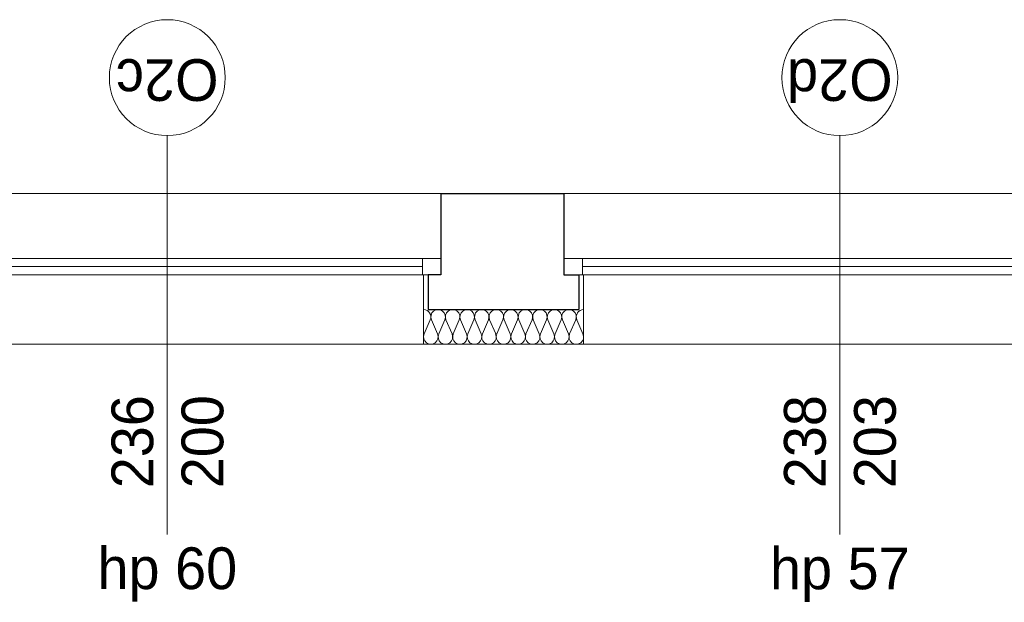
# Model space of a CAD drawing. Extents: x -21260 to 35740, y -2672 to 187028.
# Tile 74 of 120: x -5742 to -1497, y 90203 to 92716. Entities that reach past the tile are written whole.
import ezdxf

# ---------------------------------------------------------------- set-up
doc = ezdxf.new("R2010")
doc.units = 0
doc.header["$MEASUREMENT"] = 0
doc.layers.add('arch izolacje_Nr_Pióra__3', color=7, linetype='Continuous', lineweight=13, true_color=0xff6600)
doc.layers.add('Arch ocieplenie_Nr_Pióra__22', color=7, linetype='Continuous', lineweight=9, true_color=0x7f7f7f)
doc.layers.add('Arch ocieplenie', color=7, linetype='Continuous')
for name, color, linetype, lineweight in [('Arch opisy okien_Nr_Pióra__21', 7, 'Continuous', 13), ('INWENT OPISY_Nr_Pióra__21', 7, 'Continuous', 13), ('INWENT. OKNA_Nr_Pióra__5', 7, 'Continuous', 13), ('INWENT.ŚCIANY_Nr_Pióra__1', 7, 'Continuous', 25), ('INWENT.ŚCIANY_Nr_Pióra__21', 7, 'Continuous', 13)]:
    doc.layers.add(name, color=color, linetype=linetype, lineweight=lineweight)
doc.styles.add('GENERATED_STYLE_6', font='txt')
doc.styles.add('GENERATED_STYLE_7', font='txt')

# ---------------------------------------------------------------- blocks, each defined once
blk = doc.blocks.new('Izolacja cieplna 14_159', base_point=(-3310.9, 91465.9))
at = {"layer": 'Arch ocieplenie_Nr_Pióra__22', "linetype": 'Continuous'}
for p, q in [((-3972.2, 91421.2), (-3998.3, 91360.6)), ((-3940.8, 91360.6), (-3966.9, 91421.2)), ((-3909.5, 91421.2), (-3935.6, 91360.6)), ((-3878.1, 91360.6), (-3904.2, 91421.2)), ((-3846.7, 91421.2), (-3872.8, 91360.6)), ((-3815.4, 91360.6), (-3841.5, 91421.2)), ((-3784, 91421.2), (-3810.1, 91360.6)), ((-3752.7, 91360.6), (-3778.7, 91421.2)), ((-3721.3, 91421.2), (-3747.4, 91360.6)), ((-3689.9, 91360.6), (-3716, 91421.2)), ((-3658.6, 91421.2), (-3684.7, 91360.6)), ((-3627.2, 91360.6), (-3653.3, 91421.2)), ((-3595.8, 91421.2), (-3621.9, 91360.6)), ((-3564.5, 91360.6), (-3590.6, 91421.2)), ((-3533.1, 91421.2), (-3559.2, 91360.6)), ((-3501.7, 91360.6), (-3527.8, 91421.2)), ((-3470.4, 91421.2), (-3496.5, 91360.6)), ((-3439, 91360.6), (-3465.1, 91421.2)), ((-3407.7, 91421.2), (-3433.7, 91360.6)), ((-3376.3, 91360.6), (-3402.4, 91421.2)), ((-3344.9, 91421.2), (-3371, 91360.6)), ((-3313.6, 91360.6), (-3339.7, 91421.2))]:
    blk.add_line(p, q, dxfattribs=at)
for centre, start_param, end_param in [((-4000.9, 91434), 1.158004, 3.141593), ((-3938.2, 91434), 1.158004, 5.125183), ((-3875.5, 91434), 1.158004, 5.125183), ((-3812.7, 91434), 1.158004, 5.125183), ((-3750, 91434), 1.158004, 5.125183), ((-3687.3, 91434), 1.158004, 5.125183), ((-3624.6, 91434), 1.158004, 5.125183), ((-3561.8, 91434), 1.158004, 5.125183), ((-3499.1, 91434), 1.158004, 5.125183), ((-3436.4, 91434), 1.158004, 5.125183), ((-3373.7, 91434), 1.158004, 5.125183), ((-3310.9, 91434), 3.141593, 5.125182), ((-3969.6, 91347.8), 4.299595, 8.266775), ((-3906.8, 91347.8), 4.299595, 8.266775), ((-3844.1, 91347.8), 4.299595, 8.266775), ((-3781.4, 91347.8), 4.299595, 8.266775), ((-3718.7, 91347.8), 4.299595, 8.266775), ((-3655.9, 91347.8), 4.299595, 8.266775), ((-3593.2, 91347.8), 4.299595, 8.266775), ((-3530.5, 91347.8), 4.299595, 8.266775), ((-3467.7, 91347.8), 4.299595, 8.266775), ((-3405, 91347.8), 4.299595, 8.266775), ((-3342.3, 91347.8), 4.299595, 8.266775)]:
    blk.add_ellipse(centre, major_axis=(0, -31.9), ratio=0.983133, start_param=start_param, end_param=end_param, dxfattribs=at)

msp = doc.modelspace()

# ---------------------------------------------------------------- linework, layer by layer
at = {"layer": 'arch izolacje_Nr_Pióra__3', "linetype": 'Continuous'}
for p, q in [((-4000.9, 91315.9), (-4000.9, 91615.9)), ((-3310.9, 91615.9), (-3310.9, 91315.9)), ((1929.1, 91315.9), (-8180.9, 91315.9)), ((-3310.9, 91315.9), (-4000.9, 91315.9))]:
    msp.add_line(p, q, dxfattribs=at)
at = {"layer": 'Arch opisy okien_Nr_Pióra__21', "linetype": 'Continuous'}
for centre in [(-5105.9, 92465.9), (-2205.9, 92465.9)]:
    msp.add_circle(centre, 250, dxfattribs=at)
at = {"layer": 'INWENT OPISY_Nr_Pióra__21', "linetype": 'Continuous'}
for p, q in [((-5105.9, 92215.9), (-5105.9, 90495.9)), ((-2205.9, 92215.9), (-2205.9, 90495.9))]:
    msp.add_line(p, q, dxfattribs=at)
at = {"layer": 'INWENT. OKNA_Nr_Pióra__5', "linetype": 'Continuous'}
for p, q in [((-3925.9, 91685.9), (-6285.9, 91685.9)), ((-4005.9, 91615.9), (-4005.9, 91685.9)), ((-3925.9, 91615.9), (-3925.9, 91685.9)), ((-1015.9, 91685.9), (-3395.9, 91685.9)), ((-3395.9, 91615.9), (-3395.9, 91685.9)), ((-3315.9, 91615.9), (-3315.9, 91685.9)), ((-6205.9, 91650.9), (-4005.9, 91650.9)), ((-3315.9, 91650.9), (-1095.9, 91650.9)), ((-6285.9, 91615.9), (-3925.9, 91615.9)), ((-3395.9, 91615.9), (-1015.9, 91615.9))]:
    msp.add_line(p, q, dxfattribs=at)
at = {"layer": 'INWENT.ŚCIANY_Nr_Pióra__1', "linetype": 'Continuous'}
for p, q in [((-3925.9, 91965.9), (-3395.9, 91965.9)), ((-3925.9, 91965.9), (-3925.9, 91615.9)), ((-3395.9, 91965.9), (-3395.9, 91615.9)), ((-3925.9, 91615.9), (-3980.9, 91615.9)), ((-3980.9, 91615.9), (-3980.9, 91465.9)), ((-3395.9, 91615.9), (-3330.9, 91615.9)), ((-3330.9, 91615.9), (-3330.9, 91465.9)), ((-3980.9, 91465.9), (-3330.9, 91465.9))]:
    msp.add_line(p, q, dxfattribs=at)
at = {"layer": 'INWENT.ŚCIANY_Nr_Pióra__21', "linetype": 'Continuous'}
for p, q in [((-6285.9, 91965.9), (-3925.9, 91965.9)), ((-3395.9, 91965.9), (-1015.9, 91965.9))]:
    msp.add_line(p, q, dxfattribs=at)

# ---------------------------------------------------------------- block references
at = {"layer": 'Arch ocieplenie', "color": 104, "linetype": 'Continuous', "lineweight": 9, "true_color": 0x029e21}
msp.add_blockref('Izolacja cieplna 14_159', (-3310.9, 91465.9), dxfattribs=at)

# ---------------------------------------------------------------- texts
at = {"layer": 'Arch opisy okien_Nr_Pióra__21', "linetype": 'Continuous', "char_height": 180, "attachment_point": 2, "rotation": 180, "style": 'GENERATED_STYLE_6'}
for s, insert in [('{O2c}', (-5105.9, 92365.6)), ('{O2d}', (-2205.9, 92365.6))]:
    msp.add_mtext(s, dxfattribs=dict(at, insert=insert))
at = {"layer": 'INWENT OPISY_Nr_Pióra__21', "linetype": 'Continuous', "char_height": 180, "width": 1346.334, "attachment_point": 2, "rotation": 90, "line_spacing_factor": 1.007146, "style": 'GENERATED_STYLE_7'}
for s, insert in [('{236\\P200}', (-5346.7, 90895.9)), ('{238\\P203}', (-2446.7, 90895.9))]:
    msp.add_mtext(s, dxfattribs=dict(at, insert=insert))
at = {"layer": 'INWENT OPISY_Nr_Pióra__21', "linetype": 'Continuous', "char_height": 180, "attachment_point": 2, "style": 'GENERATED_STYLE_7'}
for s, insert in [('{hp 60}', (-5105.9, 90440.2)), ('{hp 57}', (-2205.9, 90439.6))]:
    msp.add_mtext(s, dxfattribs=dict(at, insert=insert))

doc.saveas('drawing.dxf')
